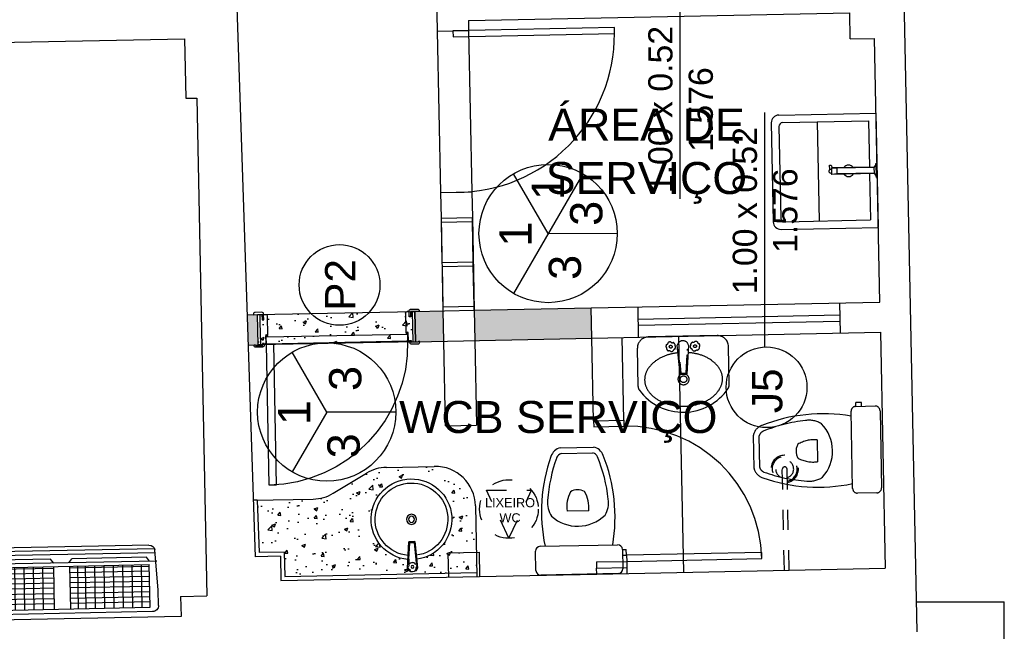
# Model space of a CAD drawing. Header units: inches. Extents: x 340 to 434, y 14 to 254.
# Tile 39 of 182: x 372.32 to 377.2, y 144.17 to 147.2. Entities that reach past the tile are written whole.
import ezdxf

# ---------------------------------------------------------------- set-up
doc = ezdxf.new("R2010")
doc.units = ezdxf.units.IN
doc.header["$MEASUREMENT"] = 0
for name, pattern in [('DASHDOT2', [0.5, 0.25, -0.125, 0, -0.125]), ('DASHED2', [0.375, 0.25, -0.125]), ('HIDDEN', [9.525, 6.35, -3.175]), ('HIDDEN2', [0.1875, 0.125, -0.0625])]:
    doc.linetypes.add(name, pattern=pattern)
for name, color, linetype in [('TJ-CONSTRUIR', 12, 'Continuous'), ('TJ-DEMOLIR', 30, 'HIDDEN2'), ('TJ-ESQUADRIA2', 2, 'Continuous'), ('TJ-ESQUADRIAS', 2, 'Continuous'), ('TJ-GRANITOVISTA', 2, 'Continuous'), ('TJ-HACHURA', 8, 'Continuous'), ('TJ-LOUCA', 2, 'Continuous'), ('TJ-MOBILIARIOHIDRO', 2, 'Continuous'), ('TJ-MOBILIÁRIO', 2, 'Continuous'), ('TJ-PAREDE', 5, 'Continuous'), ('TJ-PAREDECORTE', 5, 'Continuous'), ('TJ-PAREDEMURO', 3, 'Continuous'), ('TJ-PISO', 1, 'Continuous'), ('TJ-PROJECAOACIMA', 1, 'DASHDOT2'), ('TJ-SPLIT', 142, 'Continuous'), ('TJ-TEXTO', 2, 'Continuous'), ('TJ-TEXTO03 1PARA100', 3, 'Continuous'), ('TJ-TEXTOESQUADRIA', 200, 'Continuous')]:
    doc.layers.add(name, color=color, linetype=linetype)
doc.styles.add('ARIAL', font='arial.ttf')
doc.styles.get("Standard").update_dxf_attribs({"font": 'arial.ttf'})
pattern_1 = [(50, (0, 0), (0.179315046, -0.015688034), [0.01875, -0.20625]), (355, (0, 0), (-0.03468783, 0.18804803), [0.015, -0.165]), (100.451444, (0.01494, -0.0013), (0.14462721, 0.17236), [0.01593505, -0.17528553]), (46.1842, (0, 0.05), (0.26681033, -0.04137982), [0.028125, -0.309375]), (96.635635, (0.02223, 0.04655), (0.23366549, 0.24352965), [0.02390259, -0.26292844]), (351.184164, (0, 0.05), (0.23366549, 0.24352965), [0.0225, -0.2475]), (21, (0.025, 0.0375), (0.149226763, -0.10065472), [0.01875, -0.20625]), (326, (0.025, 0.0375), (0.06082883, 0.18128751), [0.015, -0.165]), (71.451445, (0.03744, 0.02911), (0.210055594, 0.08063279), [0.01593505, -0.17528553]), (37.5, (0, 0), (0.003039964, 0.083223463), [0, -0.163, 0, -0.1675, 0, -0.165625]), (7.5, (0, 0), (0.065767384, 0.098602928), [0, -0.0955, 0, -0.15925, 0, -0.063125]), (327.5, (-0.05575, 0), (0.133455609, -0.005638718), [0, -0.0625, 0, -0.195, 0, -0.25875]), (317.5, (-0.08075, 0), (0.145796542, 0.025026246), [0, -0.08125, 0, -0.1295, 0, -0.18375])]

# ---------------------------------------------------------------- blocks, each defined once
blk = doc.blocks.new('Tan-p02')
at = {"color": 2}
for p, q in [((0.0194, -0.2142), (0.0194, 0.2958)), ((0.0194, 0.2958), (0.6194, 0.2958)), ((0.3569, 0.2958), (0.2819, 0.2958)), ((0.2819, 0.2958), (0.2819, 0.2908)), ((0.3569, 0.2908), (0.2819, 0.2908)), ((0.3021, 0.2828), (0.3021, 0.0585)), ((0.3044, 0.2808), (0.3044, 0.0858)), ((0.3344, 0.2808), (0.3044, 0.2808)), ((0.3344, 0.2808), (0.3344, 0.0858)), ((0.3367, 0.2828), (0.3367, 0.0585)), ((0.3569, 0.2958), (0.3569, 0.2908)), ((0.6194, -0.2142), (0.6194, 0.2958)), ((0.0594, -0.1942), (0.0594, 0.2558)), ((0.0594, 0.2558), (0.3021, 0.2558)), ((0.3367, 0.2558), (0.5794, 0.2558)), ((0.5794, -0.1942), (0.5794, 0.2558)), ((0.2881, 0.0459), (0.2885, 0.0555)), ((0.2885, 0.0555), (0.3021, 0.0608)), ((0.3022, 0.0578), (0.3043, 0.084)), ((0.3041, 0.0565), (0.3347, 0.0565)), ((0.3326, 0.0858), (0.3063, 0.0858)), ((0.3118, 0.0453), (0.3074, 0.0565)), ((0.3268, 0.0454), (0.3313, 0.0565)), ((0.3346, 0.084), (0.3366, 0.0578)), ((0.311, 0.047), (0.2881, 0.0459)), ((0.0594, -0.0142), (0.5794, -0.0142)), ((0.0594, -0.2542), (0.5794, -0.2542)), ((0.0794, -0.2142), (0.5594, -0.2142))]:
    blk.add_line(p, q, dxfattribs=at)
for points in [[(0.3119, 0.0453, 0.236739), (0.3123, 0.0446, 0.08552), (0.3141, 0.0437, 0.043127), (0.3164, 0.0432, 0.031837), (0.3194, 0.043, 0.031837), (0.3225, 0.0432, 0.043127), (0.3247, 0.0437, 0.08552), (0.3266, 0.0446, 0.236739), (0.3269, 0.0453, 0.159785), (0.3268, 0.0458, 0.08552)], [(0.312, 0.0456, 0.077146), (0.3119, 0.0453, 0.236739)]]:
    blk.add_lwpolyline(points, format="xyb", dxfattribs=at)
for centre, radius, start, end in [((0.2779, 0.2515), 0.0395, 47.8774, 84.1976), ((0.3609, 0.2516), 0.0395, 95.7962, 132.1288), ((0.3194, 0.1458), 0.03, 125.2164, 234.7836), ((0.3194, 0.1458), 0.03, 305.2164, 54.7836), ((0.3041, 0.0585), 0.002, 180, 270), ((0.3063, 0.0838), 0.002, 90, 175.5219), ((0.3326, 0.0838), 0.002, 4.4781, 90), ((0.3347, 0.0585), 0.002, 270, 0), ((0.0794, -0.1942), 0.02, 180, 270), ((0.5594, -0.1942), 0.02, 270, 360), ((0.0594, -0.2142), 0.04, 180, 270), ((0.5794, -0.2142), 0.04, 270, 0)]:
    blk.add_arc(centre, radius, start, end, dxfattribs=at)
blk = doc.blocks.new('porta 70')
at = {"layer": 'TJ-ESQUADRIAS'}
for p, q in [((-0.0385, 0.377), (0.0355, 0.377)), ((-0.0385, 0.368), (-0.0385, 0.377)), ((-0.0325, 0.368), (-0.0385, 0.368)), ((-0.0385, 0.36), (-0.0325, 0.36)), ((-0.0325, 0.36), (-0.0325, 0.368)), ((0.0055, 0.352), (-0.0305, 0.352)), ((0.0055, 0.351), (0.0055, 0.352)), ((0.0105, 0.351), (0.0055, 0.351)), ((0.0055, 0.348), (0.0105, 0.348)), ((0.0055, 0.3441), (0.0055, 0.348)), ((0.0076, 0.342), (0.0055, 0.3441)), ((0.1035, 0.342), (0.0076, 0.342)), ((0.0105, 0.348), (0.0105, 0.351)), ((0.0355, 0.377), (0.1115, 0.377)), ((0.0855, 0.368), (0.0855, 0.36)), ((0.1115, 0.368), (0.0855, 0.368)), ((0.0855, 0.36), (0.1115, 0.36)), ((0.1115, 0.377), (0.1115, 0.368)), ((0.1115, 0.36), (0.1115, 0.35)), ((-0.0385, -0.361), (-0.0325, -0.361)), ((-0.0385, -0.369), (-0.0385, -0.378)), ((-0.0325, -0.369), (-0.0385, -0.369)), ((-0.0385, -0.378), (0.0755, -0.378)), ((-0.0325, -0.361), (-0.0325, -0.369)), ((0.0055, -0.353), (-0.0305, -0.353)), ((0.0076, -0.343), (0.0055, -0.3451)), ((0.0055, -0.3451), (0.0055, -0.349)), ((0.0055, -0.349), (0.0105, -0.349)), ((0.0055, -0.352), (0.0055, -0.353)), ((0.0105, -0.352), (0.0055, -0.352)), ((0.1035, -0.343), (0.0076, -0.343)), ((0.0105, -0.349), (0.0105, -0.352)), ((0.0755, -0.378), (0.1115, -0.378)), ((0.0855, -0.361), (0.1115, -0.361)), ((0.0855, -0.369), (0.0855, -0.361)), ((0.1115, -0.369), (0.0855, -0.369)), ((0.1115, -0.361), (0.1115, -0.351)), ((0.1115, -0.378), (0.1115, -0.369))]:
    blk.add_line(p, q, dxfattribs=at)
for points in [[(-0.0385, 0.4045), (-0.0405, 0.4025), (-0.0415, 0.4025), (-0.0415, 0.3675), (-0.0365, 0.3675), (-0.0335, 0.3645), (-0.0335, 0.36), (-0.0415, 0.36, -0.414214), (-0.0495, 0.368), (-0.0495, 0.402, -0.414214), (-0.0415, 0.41), (-0.0385, 0.41)], [(0.0905, 0.3675), (0.0875, 0.3645), (0.0875, 0.36), (0.1145, 0.36, 0.414214), (0.1225, 0.368), (0.1225, 0.402, 0.414214), (0.1145, 0.41), (0.1115, 0.41), (0.1115, 0.3675)], [(0.0035, 0.343, -0.165409), (0.0019, 0.3439, 0.159727), (0.0034, 0.3506), (0.0042, 0.3506), (0.0042, 0.343)], [(-0.0385, -0.4055), (-0.0405, -0.4035), (-0.0415, -0.4035), (-0.0415, -0.3685), (-0.0365, -0.3685), (-0.0335, -0.3655), (-0.0335, -0.361), (-0.0415, -0.361, 0.414214), (-0.0495, -0.369), (-0.0495, -0.403, 0.414214), (-0.0415, -0.411), (-0.0385, -0.411)], [(0.0035, -0.344, 0.165409), (0.0019, -0.3449, -0.159727), (0.0034, -0.3516), (0.0042, -0.3516), (0.0042, -0.344)], [(0.0905, -0.3685), (0.0875, -0.3655), (0.0875, -0.361), (0.1145, -0.361, -0.414214), (0.1225, -0.369), (0.1225, -0.403, -0.414214), (0.1145, -0.411), (0.1115, -0.411), (0.1115, -0.3685)]]:
    blk.add_lwpolyline(points, format="xyb", close=True, dxfattribs=at)
blk.add_lwpolyline([(-0.035, -0.35), (0, -0.35), (0, 0.35), (-0.035, 0.35), (-0.035, -0.35)], dxfattribs=at)
at = {"layer": 'TJ-ESQUADRIAS', "color": 1, "linetype": 'DASHED2', "ltscale": 5}
blk.add_lwpolyline([(-0.735, -0.315), (-0.735, -0.35), (-0.035, -0.35), (-0.035, -0.315), (-0.735, -0.315)], dxfattribs=at)
blk.add_arc((-0.035, -0.35), 0.7, 90, 180, dxfattribs=at)
at = {"layer": 'TJ-ESQUADRIAS'}
for centre, start, end in [((-0.0305, 0.36), 180, 270), ((0.1035, 0.35), 270, 0), ((-0.0305, -0.361), 90, 180), ((0.1035, -0.351), 0, 90)]:
    blk.add_arc(centre, 0.008, start, end, dxfattribs=at)
at = {"layer": 'TJ-PAREDECORTE', "linetype": 'Continuous'}
for p, q in [((-0.0385, 0.3895), (0.1115, 0.3895)), ((-0.0385, -0.3905), (0.1115, -0.3905))]:
    blk.add_line(p, q, dxfattribs=at)
blk = doc.blocks.new('Vaso-p01')
at = {"color": 2}
for p, q in [((-0.162, 0), (0.162, 0)), ((-0.1822, -0.1012), (-0.1822, -0.0203)), ((0.1823, -0.0203), (0.1823, -0.1012)), ((-0.1822, -0.077), (-0.1984, -0.077)), ((-0.1984, -0.077), (-0.1984, -0.1012)), ((-0.1822, -0.1012), (-0.1984, -0.1012)), ((0.162, -0.1215), (-0.162, -0.1215)), ((0.0696, -0.5331), (-0.0696, -0.5331)), ((0.0667, -0.5088), (-0.0667, -0.5088))]:
    blk.add_line(p, q, dxfattribs=at)
at = {"color": 1}
blk.add_line((-0.0446, -0.2666), (0.0468, -0.2666), dxfattribs=at)
at = {"color": 2}
for centre, radius, start, end in [((-0.162, -0.0203), 0.0203, 90, 180), ((0.162, -0.0203), 0.0203, 0, 90), ((-0.162, -0.1012), 0.0203, 180, 270), ((0.5429, -0.2525), 0.6971, 169.1709, 200.5902), ((-0.5429, -0.2525), 0.6971, 339.4098, 10.8291), ((0.162, -0.1012), 0.0203, 270, 0), ((0, -0.3672), 0.1647, 46.9385, 133.0615), ((-0.0292, -0.3001), 0.0988, 147.4418, 187.6795), ((0.0292, -0.3001), 0.0988, 352.3205, 32.5582), ((0.5429, -0.2525), 0.6728, 185.1838, 200.8893), ((-0.5429, -0.2525), 0.6728, 339.1107, 354.8162), ((-0.0589, -0.4806), 0.0293, 203.7143, 254.3649), ((0.0589, -0.4806), 0.0293, 285.6351, 336.2857), ((-0.0589, -0.4806), 0.0536, 198.539, 258.4599), ((0.0589, -0.4806), 0.0536, 281.5401, 341.461)]:
    blk.add_arc(centre, radius, start, end, dxfattribs=at)
at = {"color": 1}
for centre, radius, start, end in [((0.09, -0.2818), 0.1355, 173.5588, 209.061), ((-0.0878, -0.2818), 0.1355, 330.939, 6.4412), ((0.0011, -0.2978), 0.0579, 239.3297, 300.6703)]:
    blk.add_arc(centre, radius, start, end, dxfattribs=at)
blk = doc.blocks.new('Chuv-p01')
at = {"color": 1, "linetype": 'HIDDEN2', "ltscale": 0.2}
for p, q in [((0, 0.02), (-0.4238, 0.02)), ((0, 0), (-0.4238, 0))]:
    blk.add_line(p, q, dxfattribs=at)
for centre, radius, start, end in [((-0.425, 0.01), 0.0577, 9.9762, 350.0238), ((-0.425, 0.01), 0.0527, 10.9334, 349.0666), ((-0.425, 0.01), 0.0377, 15.372, 344.628), ((-0.4238, 0.01), 0.01, 90, 270)]:
    blk.add_arc(centre, radius, start, end, dxfattribs=at)
blk = doc.blocks.new('pia-padrao')
at = {"color": 2}
for p, q in [((-0.015, -0.111), (-0.025, -0.241)), ((-0.015, -0.111), (0.015, -0.111)), ((0.025, -0.241), (0.015, -0.111))]:
    blk.add_line(p, q, dxfattribs=at)
at = {"color": 1}
for p, q in [((-0.0104, -0.116), (-0.015, -0.111)), ((-0.0104, -0.116), (-0.0141, -0.1648)), ((-0.0104, -0.116), (0.0104, -0.116)), ((0.0104, -0.116), (0.015, -0.111)), ((0.0166, -0.1974), (0.0104, -0.116)), ((-0.0141, -0.1648), (-0.0182, -0.2175)), ((-0.0182, -0.2175), (-0.0186, -0.223)), ((0.0166, -0.1974), (0.0182, -0.2175)), ((0.0186, -0.223), (0.0182, -0.2175))]:
    blk.add_line(p, q, dxfattribs=at)
for p, q in [((0.0109, -0.2165), (0.0188, -0.2245)), ((0.0188, -0.2245), (0.0186, -0.223))]:
    blk.add_line(p, q)
at = {"color": 1, "ltscale": 0.5}
for radius in [0.025, 0.015]:
    blk.add_circle((0, 0), radius, dxfattribs=at)
at = {"color": 1}
blk.add_circle((0, -0.2354), 0.00643, dxfattribs=at)
at = {"color": 2, "ltscale": 0.5}
for radius, start, end in [(0.2, 276.2442, 263.7558), (0.18, 276.4493, 263.5507)]:
    blk.add_arc((0, 0), radius, start, end, dxfattribs=at)
at = {"color": 2}
blk.add_arc((0, -0.2354), 0.0256, 192.6804, 347.3196, dxfattribs=at)
at = {"color": 1}
for centre, radius, start, end in [((0, -0.2354), 0.0218, 150, 180), ((-0.0271, -0.2426), 0.00898, 336.1495, 53.8505), ((-0.0198, -0.2156), 0.00893, 275.8635, 354.1365), ((0, -0.2354), 0.0218, 90, 120), ((0.0082, -0.2048), 0.0121, 227.1718, 282.8282), ((0, -0.2354), 0.0218, 30, 60), ((0.0252, -0.2286), 0.00759, 147.0917, 242.9083), ((0, -0.2354), 0.0218, 330, 0), ((0, -0.2354), 0.0218, 210, 240), ((0.0184, -0.2538), 0.0075, 86.2973, 183.7027)]:
    blk.add_arc(centre, radius, start, end, dxfattribs=at)
blk = doc.blocks.new('A$C794E0566')
for p, q in [((0.0191, 0.014, 0), (0.0191, 0.986, 0)), ((0.225, 1, 0), (0.0248, 0.9876, 0)), ((0.0388, 0.0105, 0), (0.0388, 0.9885, 0)), ((0.08, 0.0048, 0), (0.08, 0.991, 0)), ((0.3, 1, 0), (0.225, 1, 0)), ((0, 0.0419, 0), (0, 0.9581, 0)), ((0.08, 0.96, 0), (0.0598, 0.9446, 0)), ((0.0598, 0.896, 0), (0.0598, 0.9446, 0)), ((0.3202, 0.9347, 0), (0.3577, 0.9347, 0)), ((0.33, 0.03, 0), (0.33, 0.97, 0)), ((0.08, 0.8806, 0), (0.0598, 0.896, 0)), ((0.3202, 0.903, 0), (0.3577, 0.903, 0)), ((0.3577, 0.903, 0), (0.3577, 0.8713, 0)), ((0.08, 0.8555, 0), (0.0598, 0.84, 0)), ((0.0598, 0.5309, 0), (0.0598, 0.84, 0)), ((0.3088, 0.8475, 0), (0.097, 0.8475, 0)), ((0.097, 0.8475, 0), (0.097, 0.0425, 0)), ((0.1065, 0.5152, 0), (0.1065, 0.8475, 0)), ((0.1302, 0.5152, 0), (0.1302, 0.8475, 0)), ((0.1552, 0.5152, 0), (0.1552, 0.8475, 0)), ((0.1802, 0.5152, 0), (0.1802, 0.8475, 0)), ((0.2048, 0.5152, 0), (0.2048, 0.8475, 0)), ((0.232, 0.5152, 0), (0.232, 0.8475, 0)), ((0.257, 0.5152, 0), (0.257, 0.8475, 0)), ((0.2816, 0.5152, 0), (0.2816, 0.8475, 0)), ((0.3088, 0.8475, 0), (0.3088, 0.0425, 0)), ((0.3088, 0.8013, 0), (0.097, 0.8013, 0)), ((0.3088, 0.755, 0), (0.097, 0.755, 0)), ((0.3088, 0.7088, 0), (0.097, 0.7088, 0)), ((0.3088, 0.6625, 0), (0.097, 0.6625, 0)), ((0.3088, 0.6163, 0), (0.097, 0.6163, 0)), ((0.3088, 0.57, 0), (0.097, 0.57, 0)), ((0.08, 0.5154, 0), (0.0598, 0.5309, 0)), ((0.3088, 0.5152, 0), (0.097, 0.5152, 0)), ((0.08, 0.4409, 0), (0.0598, 0.4255, 0)), ((0.0598, 0.0555, 0), (0.0598, 0.4255, 0)), ((0.3088, 0.4352, 0), (0.097, 0.4352, 0)), ((0.3088, 0.3968, 0), (0.097, 0.3968, 0)), ((0.3088, 0.3968, 0), (0.097, 0.3968, 0)), ((0.1065, 0.0425, 0), (0.1065, 0.4352, 0)), ((0.1302, 0.0425, 0), (0.1302, 0.4352, 0)), ((0.1552, 0.0425, 0), (0.1552, 0.4352, 0)), ((0.1802, 0.0425, 0), (0.1802, 0.4352, 0)), ((0.2048, 0.0425, 0), (0.2048, 0.4352, 0)), ((0.232, 0.0425, 0), (0.232, 0.4352, 0)), ((0.257, 0.0425, 0), (0.257, 0.4352, 0)), ((0.2816, 0.0425, 0), (0.2816, 0.4352, 0)), ((0.3088, 0.3588, 0), (0.097, 0.3588, 0)), ((0.3088, 0.3588, 0), (0.097, 0.3588, 0)), ((0.3088, 0.3125, 0), (0.097, 0.3125, 0)), ((0.3088, 0.2663, 0), (0.097, 0.2663, 0)), ((0.3088, 0.2663, 0), (0.097, 0.2663, 0)), ((0.3088, 0.2663, 0), (0.097, 0.2663, 0)), ((0.3088, 0.2663, 0), (0.097, 0.2663, 0)), ((0.3088, 0.22, 0), (0.097, 0.22, 0)), ((0.3088, 0.22, 0), (0.097, 0.22, 0)), ((0.3088, 0.1738, 0), (0.097, 0.1738, 0)), ((0.3088, 0.1738, 0), (0.097, 0.1738, 0)), ((0.3088, 0.1738, 0), (0.097, 0.1738, 0)), ((0.3088, 0.1738, 0), (0.097, 0.1738, 0)), ((0.3088, 0.1275, 0), (0.097, 0.1275, 0)), ((0.3088, 0.1275, 0), (0.097, 0.1275, 0)), ((0.08, 0.04, 0), (0.0598, 0.0555, 0)), ((0.08, 0.04, 0), (0.0598, 0.0555, 0)), ((0.3088, 0.0813, 0), (0.097, 0.0813, 0)), ((0.3088, 0.0813, 0), (0.097, 0.0813, 0)), ((0.3088, 0.0813, 0), (0.097, 0.0813, 0)), ((0.3088, 0.0813, 0), (0.097, 0.0813, 0)), ((0.225, 0, 0), (0.0248, 0.0124, 0)), ((0.225, 0, 0), (0.0248, 0.0124, 0)), ((0.3088, 0.0425, 0), (0.097, 0.0425, 0)), ((0.3088, 0.0425, 0), (0.097, 0.0425, 0)), ((0.3, 0, 0), (0.225, 0, 0)), ((0.3, 0, 0), (0.225, 0, 0))]:
    blk.add_line(p, q)
at = {"lineweight": -3}
blk.add_line((0.3181, 0.9131, 0), (0.3181, 0.9131, 0), dxfattribs=at)
for centre, start, end in [((0.03, 0.9581, 0), 100, 180), ((0.3, 0.97, 0), 0, 90), ((0.03, 0.0419, 0), 180, 260), ((0.03, 0.0419, 0), 180, 260), ((0.3, 0.03, 0), 270, 0), ((0.3, 0.03, 0), 270, 0)]:
    blk.add_arc(centre, 0.03, start, end)
blk.add_spline([(0.3302, 0.943, 0), (0.3101, 0.9289, 0), (0.3101, 0.8973, 0), (0.3101, 0.873, 0), (0.3017, 0.8614, 0)], degree=3, dxfattribs=at)
blk = doc.blocks.new('LIX-WC')
at = {"layer": 'TJ-MOBILIÁRIO', "color": 8, "linetype": 'HIDDEN', "ltscale": 0.01}
for p, q in [((0, -0.1453), (-0.1117, 0.0929)), ((-0.1117, 0.0929), (0.1117, 0.0929)), ((0, -0.1453), (0.1117, 0.0929))]:
    blk.add_line(p, q, dxfattribs=at)
at = {"layer": 'TJ-MOBILIÁRIO', "linetype": 'HIDDEN', "ltscale": 0.01}
blk.add_circle((0, 0), 0.1453, dxfattribs=at)
at = {"layer": 'TJ-MOBILIÁRIO', "color": 1, "insert": (-0.0908, 0.0539), "char_height": 0.045, "attachment_point": 1, "style": 'ARIAL'}
blk.add_mtext_dynamic_manual_height_columns('\\pxqc;LIXEIRO\\PWC', width=0.191954, gutter_width=12.5, heights=[0], dxfattribs=at)

msp = doc.modelspace()

# ---------------------------------------------------------------- hatches: boundary and pattern name
at = {"layer": 'TJ-CONSTRUIR'}
h = msp.add_hatch(color=256, dxfattribs=at)
h.dxf.hatch_style = 1
h.paths.add_polyline_path([(375.1532, 145.7694), (374.5733, 145.7577), (374.5763, 145.6077), (375.1562, 145.6194)])
h = msp.add_hatch(color=256, dxfattribs=at)
h.dxf.hatch_style = 1
h.paths.add_polyline_path([(374.4183, 145.7545), (374.2798, 145.7517), (374.2829, 145.6017), (374.4214, 145.6045)])
h.paths.add_polyline_path([(373.5, 145.7359), (373.4481, 145.7349), (373.453, 145.5849), (373.503, 145.5859)])
at = {"layer": 'TJ-HACHURA'}
h = msp.add_hatch(dxfattribs=at)
h.set_pattern_fill('AR-CONC', color=8, scale=0.025)
h.set_pattern_definition(pattern_1)
h.paths.add_polyline_path([(373.503, 145.5859), (373.5, 145.7359), (374.2791, 145.7517), (374.2821, 145.6017)])
at = {"layer": 'TJ-HACHURA', "linetype": 'Continuous'}
h = msp.add_hatch(dxfattribs=at)
h.set_pattern_fill('AR-CONC', color=8, scale=0.025)
h.set_pattern_definition(pattern_1)
h.paths.add_polyline_path([(374.5794, 144.7876, 0.414214), (374.3754, 144.9835), (374.1388, 144.9787, 0.131652), (374.0393, 144.9499), (373.8743, 144.8501, -0.131652), (373.7749, 144.8213), (373.4985, 144.8157), (373.5071, 144.5558), (373.6324, 144.5584), (373.6348, 144.4384), (374.5861, 144.4576)])
h.paths.add_polyline_path([(374.2881, 144.5228), (374.2922, 144.4807, -0.8), (374.2422, 144.4797), (374.2446, 144.5219, -18.333575)], flags=16)
h.paths.add_polyline_path([(374.2374, 144.7211, -1), (374.2874, 144.7211, -1)], flags=0)
h.paths.add_polyline_path([(374.2774, 144.7211, -1), (374.2474, 144.7211, -1)], flags=0)
h.paths.add_polyline_path([(374.2496, 144.6098), (374.2796, 144.6105), (374.2751, 144.6054), (374.2798, 144.5566), (374.2849, 144.5041), (374.2856, 144.4971, -0.35117), (374.2776, 144.5049, 0.131652), (374.2667, 144.5076, -0.247736), (374.2559, 144.5044), (374.2481, 144.4963), (374.2483, 144.4978), (374.2486, 144.5033), (374.2497, 144.5234), (374.2543, 144.6049)], flags=0)
h.paths.add_polyline_path([(374.2736, 144.4858, -1), (374.2607, 144.4858, -1)], flags=0)

# ---------------------------------------------------------------- linework, layer by layer
at = {"layer": 'TJ-DEMOLIR', "ltscale": 10}
for p, q in [((374.3902, 147.1412), (374.4064, 146.3414)), ((374.5452, 147.1444), (374.5614, 146.3445)), ((374.409, 146.2144), (374.4183, 145.7545)), ((374.564, 146.2176), (374.5733, 145.7577)), ((375.3145, 145.2126), (375.3062, 145.6225)), ((375.7768, 145.632), (375.4354, 145.6251)), ((374.4214, 145.6045), (374.4299, 145.1846)), ((374.5763, 145.6077), (374.5848, 145.1878)), ((375.1645, 145.2095), (375.1562, 145.6194)), ((375.5934, 145.4408), (375.5794, 145.5839)), ((375.6346, 145.585), (375.6264, 145.4415)), ((375.8369, 145.389), (375.8331, 145.578)), ((375.3852, 145.3798), (375.3814, 145.5689)), ((375.5875, 145.5581), (375.5869, 145.5642)), ((375.6263, 145.5368), (375.6212, 145.4469)), ((375.6279, 145.565), (375.6276, 145.5589)), ((375.5984, 145.4465), (375.5931, 145.5002)), ((375.5984, 145.4465), (375.5934, 145.4408)), ((375.5934, 145.4408), (375.6264, 145.4415)), ((375.5984, 145.4465), (375.6212, 145.4469)), ((375.6212, 145.4469), (375.6264, 145.4415)), ((376.492, 145.3008), (376.4633, 145.3002)), ((376.4637, 145.2811), (376.4633, 145.3002)), ((376.4637, 145.2811), (376.5594, 145.283)), ((376.4924, 145.2817), (376.492, 145.3008)), ((376.4481, 144.8741), (376.4403, 145.2567)), ((376.5838, 145.2596), (376.5915, 144.877)), ((374.4299, 145.1846), (374.5848, 145.1878)), ((375.1645, 145.2095), (375.3145, 145.2126)), ((375.1645, 145.2095), (375.1651, 145.1795)), ((375.1651, 145.1795), (375.3151, 145.1826)), ((375.3145, 145.2126), (375.3151, 145.1826)), ((375.9598, 144.9734), (375.9565, 145.1377)), ((375.9885, 144.9773), (375.9853, 145.1349)), ((376.2718, 145.1146), (376.274, 145.0066)), ((376.5681, 144.8526), (376.4725, 144.8507)), ((374.4426, 144.5548), (374.5976, 144.5579)), ((374.4426, 144.5548), (374.445, 144.4348)), ((374.5976, 144.5579), (374.6, 144.4379)), ((375.1787, 144.5097), (375.3286, 144.5127)), ((375.1787, 144.5097), (375.1793, 144.4797)), ((375.3286, 144.5127), (375.3293, 144.4827)), ((375.1793, 144.4797), (375.3293, 144.4827)), ((375.1799, 144.4497), (375.1793, 144.4797)), ((375.3293, 144.4827), (375.3299, 144.4527))]:
    msp.add_line(p, q, dxfattribs=at)
for points in [[(375.5831, 145.5469, 0.047483), (375.5314, 145.5362, 0.081649), (375.4722, 145.5067, 0.106937), (375.43, 145.4598, 0.135838), (375.4177, 145.4114, 0.135838), (375.432, 145.3635, 0.106937), (375.476, 145.3183, 0.081649), (375.5364, 145.2913, 0.0698), (375.6131, 145.2821, 0.0698)], [(375.6131, 145.2821, 0.0698), (375.6894, 145.2944, 0.081649), (375.7486, 145.3239, 0.106937), (375.7908, 145.3707, 0.135838), (375.8032, 145.4192, 0.135838), (375.7889, 145.4671, 0.106937), (375.7448, 145.5122, 0.081649), (375.6844, 145.5393, 0.047483), (375.6325, 145.5479, 0.0698)]]:
    msp.add_lwpolyline(points, format="xyb", dxfattribs=at)
msp.add_lwpolyline([(375.3286, 144.5127), (375.9985, 144.5263), (375.9979, 144.5563), (375.328, 144.5427)], close=True, dxfattribs=at)
for centre, radius in [((375.5469, 145.577), 0.00709), ((375.6674, 145.5795), 0.00709), ((375.6104, 145.4158), 0.0165)]:
    msp.add_circle(centre, radius, dxfattribs=at)
for centre, radius, start, end in [((375.4365, 145.57), 0.0551, 91.1604, 181.1604), ((375.7779, 145.5769), 0.0551, 1.1604, 91.1604), ((375.5469, 145.577), 0.024, 151.1604, 181.1604), ((375.5192, 145.569), 0.00837, 328.2521, 64.0687), ((375.5262, 145.5969), 0.00827, 267.4577, 4.8631), ((375.5469, 145.577), 0.024, 91.1604, 121.1604), ((375.5539, 145.6056), 0.00881, 211.319, 301.0017), ((375.5469, 145.577), 0.024, 31.1604, 61.1604), ((375.5766, 145.5856), 0.0099, 157.3099, 235.0109), ((375.5469, 145.577), 0.024, 331.1604, 1.1604), ((375.6071, 145.5783), 0.0282, 13.8408, 168.48), ((375.6374, 145.5869), 0.0099, 307.3099, 25.0109), ((375.6674, 145.5795), 0.024, 181.1604, 211.1604), ((375.6674, 145.5795), 0.024, 121.1604, 151.1604), ((375.6592, 145.6077), 0.00881, 241.319, 331.0017), ((375.6674, 145.5795), 0.024, 61.1604, 91.1604), ((375.6872, 145.6001), 0.00827, 177.4577, 274.8631), ((375.6953, 145.5726), 0.00837, 118.2521, 214.0687), ((375.6674, 145.5795), 0.024, 1.1604, 31.1604), ((375.5469, 145.577), 0.024, 211.1604, 241.1604), ((375.5385, 145.5431), 0.0133, 48.3322, 103.9886), ((375.5469, 145.577), 0.024, 271.1604, 301.1604), ((375.5691, 145.5557), 0.00984, 97.0239, 175.2969), ((375.646, 145.5573), 0.00984, 7.0239, 85.2969), ((375.6674, 145.5795), 0.024, 241.1604, 271.1604), ((375.6771, 145.5459), 0.0133, 78.3322, 133.9886), ((375.6674, 145.5795), 0.024, 301.1604, 331.1604), ((375.6104, 145.4158), 0.0276, 113.8308, 68.4899), ((375.4183, 145.3805), 0.0331, 181.1604, 216.649), ((375.8038, 145.3883), 0.0331, 325.6718, 1.1604), ((375.6083, 145.5218), 0.2699, 216.649, 325.6718), ((376.4642, 145.2572), 0.0239, 91.1604, 181.1604), ((376.5599, 145.2591), 0.0239, 1.1604, 91.1604), ((376.3025, 144.4212), 0.8233, 80.3313, 111.7506), ((375.3286, 144.5127), 0.67, 1.1604, 91.1604), ((376.0187, 145.1263), 0.0633, 109.6994, 169.6203), ((376.3025, 144.4212), 0.7946, 96.3442, 112.0497), ((376.2326, 145.0956), 0.1167, 58.6022, 98.8399), ((376.154, 145.0595), 0.1946, 318.0989, 44.2219), ((376.0187, 145.1263), 0.0346, 114.8747, 165.5253), ((376.2361, 145.0599), 0.0684, 150.4901, 211.8307), ((376.2571, 144.9553), 0.16, 84.7192, 120.2214), ((376.2528, 145.1652), 0.16, 242.0994, 277.6016), ((376.0216, 144.9873), 0.0633, 192.7005, 252.6214), ((376.0216, 144.9873), 0.0346, 196.7954, 247.4461), ((376.2765, 145.7034), 0.7946, 250.2711, 265.9766), ((376.2765, 145.7034), 0.8233, 250.5701, 281.9895), ((376.234, 145.0267), 0.1167, 263.4809, 303.7186), ((376.472, 144.8746), 0.0239, 181.1604, 271.1604), ((376.5676, 144.8765), 0.0239, 271.1604, 1.1604)]:
    msp.add_arc(centre, radius, start, end, dxfattribs=at)
at = {"layer": 'TJ-ESQUADRIA2', "linetype": 'Continuous'}
msp.add_lwpolyline([(374.4683, 147.1128), (375.2682, 147.129), (375.2675, 147.159), (374.4677, 147.1428)], close=True, dxfattribs=at)
at = {"layer": 'TJ-ESQUADRIA2', "color": 1, "linetype": 'Continuous'}
msp.add_arc((374.4859, 147.1252), 0.7822, 269.8522, 0.2792, dxfattribs=at)
at = {"layer": 'TJ-GRANITOVISTA'}
for p, q in [((373.8743, 144.8501), (374.0393, 144.9499)), ((374.1388, 144.9787), (374.3754, 144.9835)), ((373.4785, 144.8153), (373.7749, 144.8213)), ((374.5794, 144.7876), (374.5865, 144.4377))]:
    msp.add_line(p, q, dxfattribs=at)
at = {"layer": 'TJ-GRANITOVISTA', "color": 3}
for p, q in [((373.4985, 144.8157), (373.4785, 144.8153)), ((373.4985, 144.8157), (373.5071, 144.5558)), ((373.6324, 144.5584), (373.5071, 144.5558)), ((373.6324, 144.5584), (373.6348, 144.4384)), ((373.6348, 144.4384), (374.5861, 144.4576)), ((374.5861, 144.4576), (374.5865, 144.4377))]:
    msp.add_line(p, q, dxfattribs=at)
at = {"layer": 'TJ-GRANITOVISTA'}
for centre, start, end in [((374.1428, 144.7787), 91.1604, 121.1604), ((374.3795, 144.7835), 1.1604, 91.1604), ((373.7709, 145.0213), 271.1604, 301.1604)]:
    msp.add_arc(centre, 0.2, start, end, dxfattribs=at)
at = {"layer": 'TJ-PAREDE'}
for p, q in [((374.3789, 147.7007), (374.3902, 147.1412)), ((376.6978, 147.5322), (376.766, 144.1627)), ((373.3901, 147.484), (373.4878, 144.5354)), ((374.5442, 147.1944), (376.4338, 147.2326)), ((376.4364, 147.1027), (376.4338, 147.2326)), ((374.5442, 147.1944), (374.5452, 147.1444)), ((374.3902, 147.1412), (374.5452, 147.1444)), ((370.5932, 147.0523), (373.1377, 147.1039)), ((373.1377, 147.1039), (373.1437, 146.8089)), ((376.4364, 147.1027), (376.5564, 147.1051)), ((376.5829, 145.7984), (376.5564, 147.1051)), ((373.1437, 146.8089), (373.1987, 146.81)), ((373.1987, 146.81), (373.2487, 144.3415)), ((374.4064, 146.3414), (374.5614, 146.3445)), ((374.4064, 146.3414), (374.409, 146.2144)), ((374.5614, 146.3445), (374.564, 146.2176)), ((374.409, 146.2144), (374.564, 146.2176)), ((374.5733, 145.7577), (375.1532, 145.7694)), ((375.1532, 145.7694), (376.5829, 145.7984)), ((375.1562, 145.6194), (375.1532, 145.7694)), ((373.4481, 145.7349), (373.5, 145.7359)), ((373.503, 145.5859), (373.5, 145.7359)), ((374.2798, 145.7517), (374.5733, 145.7577)), ((374.2829, 145.6017), (374.2798, 145.7517)), ((374.4183, 145.7545), (374.4214, 145.6045)), ((374.5733, 145.7577), (374.5763, 145.6077)), ((375.1562, 145.6194), (376.5859, 145.6484)), ((376.5859, 145.6484), (376.6096, 144.4786)), ((373.453, 145.5849), (373.503, 145.5859)), ((374.2829, 145.6017), (375.1562, 145.6194)), ((373.6128, 144.538), (373.4878, 144.5354)), ((373.6128, 144.538), (373.6152, 144.418)), ((374.6, 144.4379), (375.1799, 144.4497)), ((375.1799, 144.4497), (376.6096, 144.4786)), ((373.6152, 144.418), (374.6, 144.4379)), ((373.1187, 144.3389), (373.2487, 144.3415)), ((373.1187, 144.3389), (373.1207, 144.2389)), ((373.1207, 144.2389), (369.6614, 144.1689))]:
    msp.add_line(p, q, dxfattribs=at)
at = {"layer": 'TJ-PAREDE', "color": 3}
for p, q in [((374.409, 146.2144), (374.4094, 146.1944)), ((374.5644, 146.1976), (374.564, 146.2176)), ((374.4094, 146.1944), (374.5644, 146.1976)), ((374.4135, 145.9945), (374.5684, 145.9976)), ((374.4135, 145.9945), (374.4139, 145.9745)), ((374.4139, 145.9745), (374.5688, 145.9776)), ((374.5688, 145.9776), (374.5684, 145.9976)), ((374.4179, 145.7745), (374.5729, 145.7777)), ((374.4179, 145.7745), (374.4183, 145.7545)), ((374.5733, 145.7577), (374.5729, 145.7777))]:
    msp.add_line(p, q, dxfattribs=at)
at = {"layer": 'TJ-PAREDE', "color": 2}
for p, q in [((374.4094, 146.1944), (374.4135, 145.9945)), ((374.5684, 145.9976), (374.5644, 146.1976)), ((374.4139, 145.9745), (374.4179, 145.7745)), ((374.5729, 145.7777), (374.5688, 145.9776))]:
    msp.add_line(p, q, dxfattribs=at)
at = {"layer": 'TJ-PAREDEMURO'}
for p in [(376.766, 144.3127), (377.1996, 143.7944)]:
    msp.add_line(p, (377.1996, 144.3127), dxfattribs=at)
at = {"layer": 'TJ-PISO'}
msp.add_line((375.5861, 145.6281), (375.6098, 144.4584), dxfattribs=at)
msp.add_lwpolyline([(373.503, 145.5859), (373.5, 145.7359), (374.2791, 145.7517), (374.2821, 145.6017), (373.503, 145.5859)], dxfattribs=at)
at = {"layer": 'TJ-PROJECAOACIMA', "ltscale": 5}
for p, q in [((375.3831, 145.7741), (375.3862, 145.6241)), ((376.3829, 145.7943), (376.3859, 145.6443)), ((375.3843, 145.7141), (376.3841, 145.7343)), ((375.3849, 145.6841), (376.3847, 145.7043))]:
    msp.add_line(p, q, dxfattribs=at)
at = {"layer": 'TJ-TEXTO', "color": 202}
for p, q in [((375.1116, 146.4343), (374.7674, 145.8415)), ((374.9395, 146.1379), (374.7675, 146.4344)), ((375.2823, 146.1372), (374.9395, 146.1379)), ((373.8426, 145.2531), (373.6706, 145.5495)), ((373.8426, 145.2531), (373.6705, 144.9567)), ((374.1853, 145.2524), (373.8426, 145.2531))]:
    msp.add_line(p, q, dxfattribs=at)
for centre in [(374.9395, 146.1379), (373.8426, 145.2531)]:
    msp.add_circle(centre, 0.3427, dxfattribs=at)
at = {"layer": 'TJ-TEXTOESQUADRIA', "color": 1}
for p, q in [((375.5944, 146.3093), (375.5944, 147.3928)), ((376.0129, 145.5754), (376.0129, 146.7383))]:
    msp.add_line(p, q, dxfattribs=at)
for centre in [(373.9058, 145.8832), (376.0215, 145.3756)]:
    msp.add_circle(centre, 0.2, dxfattribs=at)

# ---------------------------------------------------------------- block references
for name, p, xscale, yscale, zscale, rotation in [('Tan-p02', (376.284, 146.7478), 0.9448818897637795, 0.9448818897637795, 0.9448818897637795, 271.1603887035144), ('Chuv-p01', (376.1098, 144.4685), 1.181102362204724, 1.181102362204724, 1.181102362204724, 271.1603887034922)]:
    msp.add_blockref(name, p, dxfattribs=dict(xscale=xscale, yscale=yscale, zscale=zscale, rotation=rotation))
at = {"layer": 'TJ-ESQUADRIA2', "linetype": 'Continuous', "xscale": -1, "rotation": 271.1603887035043}
msp.add_blockref('porta 70', (373.8927, 145.6324), dxfattribs=at)
at = {"layer": 'TJ-LOUCA', "xscale": 1.181102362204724, "yscale": 1.181102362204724, "zscale": 1.181102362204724, "rotation": 181.1603887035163}
msp.add_blockref('Vaso-p01', (375.0947, 144.4479), dxfattribs=at)
at = {"layer": 'TJ-MOBILIARIOHIDRO', "xscale": -1, "rotation": 1.160388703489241}
msp.add_blockref('pia-padrao', (374.2624, 144.7211), dxfattribs=at)
at = {"layer": 'TJ-MOBILIÁRIO'}
msp.add_blockref('LIX-WC', (374.7455, 144.7722, 0), dxfattribs=at)
at = {"layer": 'TJ-SPLIT', "xscale": -1, "rotation": 91.1603887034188}
msp.add_blockref('A$C794E0566', (373.0033, 144.5944, 0), dxfattribs=at)

# ---------------------------------------------------------------- texts
at = {"layer": 'TJ-TEXTO', "color": 202}
for s, p in [('1', (375.0174, 146.3046)), ('3', (375.2082, 146.176)), ('1', (374.8573, 146.0732)), ('3', (375.1024, 145.9081)), ('3', (374.0139, 145.3574)), ('1', (373.7604, 145.1884)), ('3', (374.0055, 145.0233))]:
    msp.add_text(s, height=0.16, rotation=90, dxfattribs=at).set_placement(p)
at = {"layer": 'TJ-TEXTO03 1PARA100', "char_height": 0.15875, "attachment_point": 1, "style": 'ARIAL'}
for s, insert, width in [('\\pxqc;ÁREA DE SERVIÇO', (374.704, 146.7574), 1.445048), ('\\pxqc;WCB SERVIÇO', (373.9674, 145.3078), 2.044718)]:
    msp.add_mtext(s, dxfattribs=dict(at, insert=insert, width=width))
at = {"layer": 'TJ-TEXTOESQUADRIA', "color": 1, "char_height": 0.12, "attachment_point": 1, "rotation": 90}
for insert in [(375.4355, 146.1999), (375.8541, 145.6986)]:
    msp.add_mtext_dynamic_manual_height_columns('\\pxqc;1.00 x 0.52\\P1.576', width=1.10575, gutter_width=12.5, heights=[0], dxfattribs=dict(at, insert=insert))
at = {"layer": 'TJ-TEXTOESQUADRIA', "color": 202, "insert": (373.8342, 145.7599), "char_height": 0.15, "attachment_point": 1, "rotation": 90}
msp.add_mtext_dynamic_manual_height_columns('\\pxqc;{\\C256;P2}', width=0.246653, gutter_width=12.5, heights=[0], dxfattribs=at)
at = {"layer": 'TJ-TEXTOESQUADRIA', "insert": (375.9499, 145.2348), "char_height": 0.15, "attachment_point": 1, "rotation": 90}
msp.add_mtext_dynamic_manual_height_columns('\\pxqc;{\\C107;J5}', width=0.246653, gutter_width=12.5, heights=[0], dxfattribs=at)

doc.saveas('drawing.dxf')
